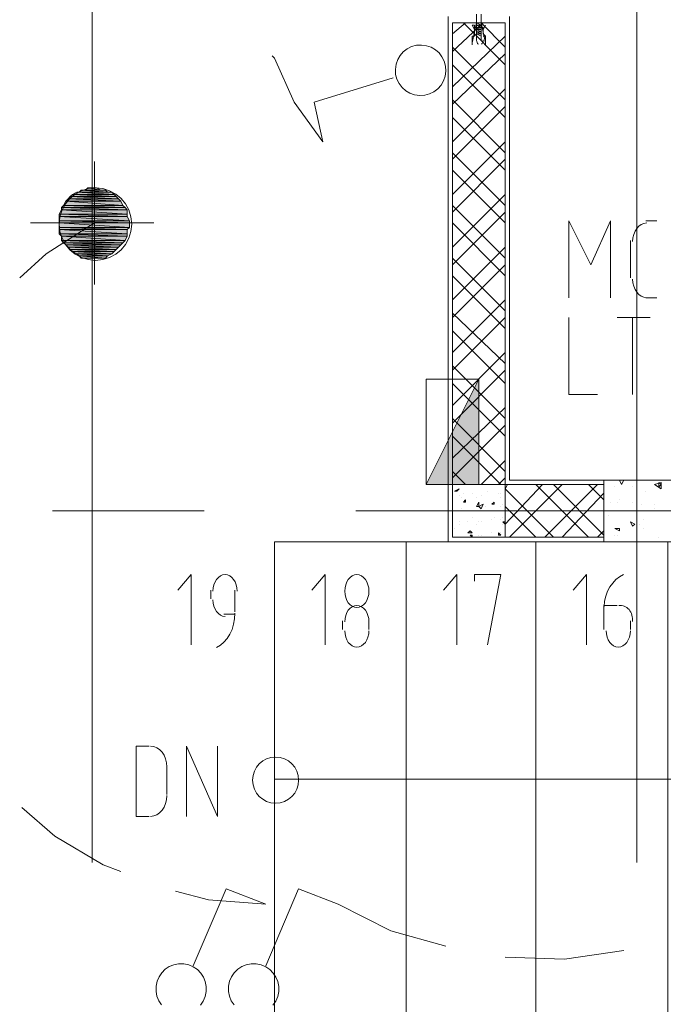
# Model space of a CAD drawing. Header units: millimetres. Extents: x 17 to 403, y 12 to 285.
# Tile 108 of 145: x 287 to 300, y 150 to 169. Entities that reach past the tile are written whole.
import ezdxf

# ---------------------------------------------------------------- set-up
doc = ezdxf.new("R2010")
doc.units = ezdxf.units.MM
doc.layers.add('FILL_000000', color=7, linetype='Continuous')
doc.layers.add('LINE_000000', color=7, linetype='Continuous')
doc.layers.add('FILL_FFFFFF', color=7, linetype='Continuous', true_color=0xffffff)
doc.layers.add('LINE_FFFFFF', color=7, linetype='Continuous', true_color=0xffffff)

msp = doc.modelspace()

# ---------------------------------------------------------------- hatches: boundary and pattern name
at = {"layer": 'FILL_000000'}
h = msp.add_hatch(color=7, dxfattribs=at)
h.dxf.hatch_style = 1
h.paths.add_polyline_path([(295.952, 161.925), (295.952, 159.893), (294.936, 159.893), (295.952, 161.925)])
at = {"layer": 'FILL_FFFFFF'}
h = msp.add_hatch(color=7, dxfattribs=at)
h.dxf.hatch_style = 1
h.paths.add_polyline_path([(288.417, 165.608), (288.671, 165.566), (288.375, 165.566), (288.417, 165.608)])
h = msp.add_hatch(color=7, dxfattribs=at)
h.dxf.hatch_style = 1
h.paths.add_polyline_path([(288.544, 165.608), (288.586, 165.608), (288.417, 165.608), (288.544, 165.608)])
h = msp.add_hatch(color=7, dxfattribs=at)
h.dxf.hatch_style = 1
h.paths.add_polyline_path([(288.586, 165.608), (288.417, 165.608), (288.671, 165.566), (288.586, 165.608)])
h = msp.add_hatch(color=7, dxfattribs=at)
h.dxf.hatch_style = 1
h.paths.add_polyline_path([(288.036, 165.396), (289.052, 165.354), (287.994, 165.354), (288.036, 165.396)])
h = msp.add_hatch(color=7, dxfattribs=at)
h.dxf.hatch_style = 1
h.paths.add_polyline_path([(288.078, 165.439), (289.01, 165.396), (288.036, 165.396), (288.078, 165.439)])
h = msp.add_hatch(color=7, dxfattribs=at)
h.dxf.hatch_style = 1
h.paths.add_polyline_path([(289.01, 165.396), (288.036, 165.396), (289.052, 165.354), (289.01, 165.396)])
h = msp.add_hatch(color=7, dxfattribs=at)
h.dxf.hatch_style = 1
h.paths.add_polyline_path([(288.121, 165.481), (288.967, 165.439), (288.078, 165.439), (288.121, 165.481)])
h = msp.add_hatch(color=7, dxfattribs=at)
h.dxf.hatch_style = 1
h.paths.add_polyline_path([(288.967, 165.439), (288.078, 165.439), (289.01, 165.396), (288.967, 165.439)])
h = msp.add_hatch(color=7, dxfattribs=at)
h.dxf.hatch_style = 1
h.paths.add_polyline_path([(288.205, 165.523), (288.925, 165.481), (288.121, 165.481), (288.205, 165.523)])
h = msp.add_hatch(color=7, dxfattribs=at)
h.dxf.hatch_style = 1
h.paths.add_polyline_path([(288.925, 165.481), (288.121, 165.481), (288.967, 165.439), (288.925, 165.481)])
h = msp.add_hatch(color=7, dxfattribs=at)
h.dxf.hatch_style = 1
h.paths.add_polyline_path([(288.248, 165.523), (288.883, 165.523), (288.205, 165.523), (288.248, 165.523)])
h = msp.add_hatch(color=7, dxfattribs=at)
h.dxf.hatch_style = 1
h.paths.add_polyline_path([(288.883, 165.523), (288.205, 165.523), (288.925, 165.481), (288.883, 165.523)])
h = msp.add_hatch(color=7, dxfattribs=at)
h.dxf.hatch_style = 1
h.paths.add_polyline_path([(288.29, 165.566), (288.798, 165.523), (288.248, 165.523), (288.29, 165.566)])
h = msp.add_hatch(color=7, dxfattribs=at)
h.dxf.hatch_style = 1
h.paths.add_polyline_path([(288.798, 165.523), (288.248, 165.523), (288.883, 165.523), (288.798, 165.523)])
h = msp.add_hatch(color=7, dxfattribs=at)
h.dxf.hatch_style = 1
h.paths.add_polyline_path([(288.375, 165.566), (288.756, 165.566), (288.29, 165.566), (288.375, 165.566)])
h = msp.add_hatch(color=7, dxfattribs=at)
h.dxf.hatch_style = 1
h.paths.add_polyline_path([(288.756, 165.566), (288.29, 165.566), (288.798, 165.523), (288.756, 165.566)])
h = msp.add_hatch(color=7, dxfattribs=at)
h.dxf.hatch_style = 1
h.paths.add_polyline_path([(288.671, 165.566), (288.375, 165.566), (288.756, 165.566), (288.671, 165.566)])
h = msp.add_hatch(color=7, dxfattribs=at)
h.dxf.hatch_style = 1
h.paths.add_polyline_path([(287.951, 165.269), (289.137, 165.227), (287.909, 165.227), (287.951, 165.269)])
h = msp.add_hatch(color=7, dxfattribs=at)
h.dxf.hatch_style = 1
h.paths.add_polyline_path([(289.137, 165.227), (287.909, 165.227), (289.179, 165.185), (289.137, 165.227)])
h = msp.add_hatch(color=7, dxfattribs=at)
h.dxf.hatch_style = 1
h.paths.add_polyline_path([(287.909, 165.227), (289.179, 165.185), (287.909, 165.185), (287.909, 165.227)])
h = msp.add_hatch(color=7, dxfattribs=at)
h.dxf.hatch_style = 1
h.paths.add_polyline_path([(287.994, 165.354), (289.094, 165.269), (287.951, 165.269), (287.994, 165.354)])
h = msp.add_hatch(color=7, dxfattribs=at)
h.dxf.hatch_style = 1
h.paths.add_polyline_path([(289.094, 165.269), (287.951, 165.269), (289.137, 165.227), (289.094, 165.269)])
h = msp.add_hatch(color=7, dxfattribs=at)
h.dxf.hatch_style = 1
h.paths.add_polyline_path([(289.052, 165.354), (287.994, 165.354), (289.094, 165.269), (289.052, 165.354)])
h = msp.add_hatch(color=7, dxfattribs=at)
h.dxf.hatch_style = 1
h.paths.add_polyline_path([(287.909, 165.185), (289.179, 165.1), (287.867, 165.1), (287.909, 165.185)])
h = msp.add_hatch(color=7, dxfattribs=at)
h.dxf.hatch_style = 1
h.paths.add_polyline_path([(289.179, 165.1), (287.867, 165.1), (289.179, 165.058), (289.179, 165.1)])
h = msp.add_hatch(color=7, dxfattribs=at)
h.dxf.hatch_style = 1
h.paths.add_polyline_path([(287.867, 165.1), (289.179, 165.058), (287.867, 165.058), (287.867, 165.1)])
h = msp.add_hatch(color=7, dxfattribs=at)
h.dxf.hatch_style = 1
h.paths.add_polyline_path([(289.179, 165.058), (287.867, 165.058), (289.221, 164.973), (289.179, 165.058)])
h = msp.add_hatch(color=7, dxfattribs=at)
h.dxf.hatch_style = 1
h.paths.add_polyline_path([(287.867, 165.058), (289.221, 164.973), (287.867, 164.973), (287.867, 165.058)])
h = msp.add_hatch(color=7, dxfattribs=at)
h.dxf.hatch_style = 1
h.paths.add_polyline_path([(289.179, 165.185), (287.909, 165.185), (289.179, 165.1), (289.179, 165.185)])
h = msp.add_hatch(color=7, dxfattribs=at)
h.dxf.hatch_style = 1
h.paths.add_polyline_path([(289.221, 164.973), (287.867, 164.973), (289.221, 164.931), (289.221, 164.973)])
h = msp.add_hatch(color=7, dxfattribs=at)
h.dxf.hatch_style = 1
h.paths.add_polyline_path([(287.867, 164.973), (289.221, 164.931), (287.867, 164.931), (287.867, 164.973)])
h = msp.add_hatch(color=7, dxfattribs=at)
h.dxf.hatch_style = 1
h.paths.add_polyline_path([(289.221, 164.931), (287.867, 164.931), (289.221, 164.846), (289.221, 164.931)])
h = msp.add_hatch(color=7, dxfattribs=at)
h.dxf.hatch_style = 1
h.paths.add_polyline_path([(287.867, 164.931), (289.221, 164.846), (287.867, 164.846), (287.867, 164.931)])
h = msp.add_hatch(color=7, dxfattribs=at)
h.dxf.hatch_style = 1
h.paths.add_polyline_path([(289.221, 164.846), (287.867, 164.846), (289.179, 164.804), (289.221, 164.846)])
h = msp.add_hatch(color=7, dxfattribs=at)
h.dxf.hatch_style = 1
h.paths.add_polyline_path([(287.867, 164.846), (289.179, 164.804), (287.867, 164.804), (287.867, 164.846)])
h = msp.add_hatch(color=7, dxfattribs=at)
h.dxf.hatch_style = 1
h.paths.add_polyline_path([(289.179, 164.804), (287.867, 164.804), (289.179, 164.719), (289.179, 164.804)])
h = msp.add_hatch(color=7, dxfattribs=at)
h.dxf.hatch_style = 1
h.paths.add_polyline_path([(287.867, 164.804), (289.179, 164.719), (287.867, 164.719), (287.867, 164.804)])
h = msp.add_hatch(color=7, dxfattribs=at)
h.dxf.hatch_style = 1
h.paths.add_polyline_path([(289.179, 164.719), (287.867, 164.719), (289.179, 164.677), (289.179, 164.719)])
h = msp.add_hatch(color=7, dxfattribs=at)
h.dxf.hatch_style = 1
h.paths.add_polyline_path([(287.867, 164.719), (289.179, 164.677), (287.909, 164.677), (287.867, 164.719)])
h = msp.add_hatch(color=7, dxfattribs=at)
h.dxf.hatch_style = 1
h.paths.add_polyline_path([(289.179, 164.677), (287.909, 164.677), (289.137, 164.592), (289.179, 164.677)])
h = msp.add_hatch(color=7, dxfattribs=at)
h.dxf.hatch_style = 1
h.paths.add_polyline_path([(287.909, 164.677), (289.137, 164.592), (287.909, 164.592), (287.909, 164.677)])
h = msp.add_hatch(color=7, dxfattribs=at)
h.dxf.hatch_style = 1
h.paths.add_polyline_path([(289.137, 164.592), (287.909, 164.592), (289.094, 164.55), (289.137, 164.592)])
h = msp.add_hatch(color=7, dxfattribs=at)
h.dxf.hatch_style = 1
h.paths.add_polyline_path([(287.909, 164.592), (289.094, 164.55), (287.951, 164.55), (287.909, 164.592)])
h = msp.add_hatch(color=7, dxfattribs=at)
h.dxf.hatch_style = 1
h.paths.add_polyline_path([(289.094, 164.55), (287.951, 164.55), (289.052, 164.507), (289.094, 164.55)])
h = msp.add_hatch(color=7, dxfattribs=at)
h.dxf.hatch_style = 1
h.paths.add_polyline_path([(287.951, 164.55), (289.052, 164.507), (287.994, 164.507), (287.951, 164.55)])
h = msp.add_hatch(color=7, dxfattribs=at)
h.dxf.hatch_style = 1
h.paths.add_polyline_path([(289.052, 164.507), (287.994, 164.507), (289.01, 164.465), (289.052, 164.507)])
h = msp.add_hatch(color=7, dxfattribs=at)
h.dxf.hatch_style = 1
h.paths.add_polyline_path([(287.994, 164.507), (289.01, 164.465), (288.036, 164.465), (287.994, 164.507)])
h = msp.add_hatch(color=7, dxfattribs=at)
h.dxf.hatch_style = 1
h.paths.add_polyline_path([(289.01, 164.465), (288.036, 164.465), (288.967, 164.423), (289.01, 164.465)])
h = msp.add_hatch(color=7, dxfattribs=at)
h.dxf.hatch_style = 1
h.paths.add_polyline_path([(288.036, 164.465), (288.967, 164.423), (288.078, 164.423), (288.036, 164.465)])
h = msp.add_hatch(color=7, dxfattribs=at)
h.dxf.hatch_style = 1
h.paths.add_polyline_path([(288.967, 164.423), (288.078, 164.423), (288.925, 164.38), (288.967, 164.423)])
h = msp.add_hatch(color=7, dxfattribs=at)
h.dxf.hatch_style = 1
h.paths.add_polyline_path([(288.078, 164.423), (288.925, 164.38), (288.121, 164.38), (288.078, 164.423)])
h = msp.add_hatch(color=7, dxfattribs=at)
h.dxf.hatch_style = 1
h.paths.add_polyline_path([(288.925, 164.38), (288.121, 164.38), (288.883, 164.338), (288.925, 164.38)])
h = msp.add_hatch(color=7, dxfattribs=at)
h.dxf.hatch_style = 1
h.paths.add_polyline_path([(288.121, 164.38), (288.883, 164.338), (288.205, 164.338), (288.121, 164.38)])
h = msp.add_hatch(color=7, dxfattribs=at)
h.dxf.hatch_style = 1
h.paths.add_polyline_path([(288.883, 164.338), (288.205, 164.338), (288.798, 164.296), (288.883, 164.338)])
h = msp.add_hatch(color=7, dxfattribs=at)
h.dxf.hatch_style = 1
h.paths.add_polyline_path([(288.205, 164.338), (288.798, 164.296), (288.248, 164.296), (288.205, 164.338)])
h = msp.add_hatch(color=7, dxfattribs=at)
h.dxf.hatch_style = 1
h.paths.add_polyline_path([(288.798, 164.296), (288.248, 164.296), (288.756, 164.253), (288.798, 164.296)])
h = msp.add_hatch(color=7, dxfattribs=at)
h.dxf.hatch_style = 1
h.paths.add_polyline_path([(288.248, 164.296), (288.756, 164.253), (288.29, 164.253), (288.248, 164.296)])
h = msp.add_hatch(color=7, dxfattribs=at)
h.dxf.hatch_style = 1
h.paths.add_polyline_path([(288.756, 164.253), (288.29, 164.253), (288.671, 164.253), (288.756, 164.253)])
h = msp.add_hatch(color=7, dxfattribs=at)
h.dxf.hatch_style = 1
h.paths.add_polyline_path([(288.29, 164.253), (288.671, 164.253), (288.375, 164.253), (288.29, 164.253)])
h = msp.add_hatch(color=7, dxfattribs=at)
h.dxf.hatch_style = 1
h.paths.add_polyline_path([(288.375, 164.253), (288.417, 164.253), (288.586, 164.253), (288.375, 164.253)])
h = msp.add_hatch(color=7, dxfattribs=at)
h.dxf.hatch_style = 1
h.paths.add_polyline_path([(288.375, 164.253), (288.671, 164.253), (288.586, 164.253), (288.375, 164.253)])
h = msp.add_hatch(color=7, dxfattribs=at)
h.dxf.hatch_style = 1
h.paths.add_polyline_path([(288.417, 164.253), (288.586, 164.253), (288.544, 164.253), (288.417, 164.253)])

# ---------------------------------------------------------------- linework, layer by layer
at = {"layer": 'LINE_000000', "lineweight": 0}
for p, q in [((288.502, 170.095), (288.502, 152.612)), ((299, 170.095), (299, 152.612)), ((295.36, 168.91), (295.36, 158.792)), ((296.545, 168.91), (296.545, 159.978)), ((296.037, 168.783), (295.444, 168.233)), ((295.698, 168.783), (295.444, 168.571)), ((296.46, 167.979), (295.656, 168.783)), ((295.995, 168.783), (295.91, 168.783)), ((295.995, 168.741), (295.91, 168.783)), ((295.995, 168.741), (295.91, 168.783)), ((295.91, 168.783), (295.91, 168.741)), ((295.91, 168.783), (295.91, 168.783)), ((295.91, 168.783), (295.91, 168.783)), ((295.91, 168.783), (295.91, 168.783)), ((295.91, 168.783), (295.91, 168.783)), ((295.91, 168.783), (295.91, 168.783)), ((295.995, 168.741), (295.91, 168.741)), ((295.995, 168.698), (295.91, 168.741)), ((295.91, 168.741), (295.91, 168.698)), ((295.91, 168.741), (295.91, 168.741)), ((295.91, 168.741), (295.91, 168.741)), ((295.91, 168.741), (295.91, 168.741)), ((295.995, 168.698), (295.91, 168.698)), ((295.91, 168.698), (295.91, 168.698)), ((295.91, 168.698), (295.91, 168.698)), ((295.91, 168.698), (295.91, 168.698)), ((295.91, 168.698), (295.91, 168.698)), ((295.91, 168.698), (295.91, 168.698)), ((295.995, 168.656), (295.91, 168.698)), ((295.995, 168.656), (295.91, 168.698)), ((295.91, 168.698), (295.91, 168.656)), ((295.995, 168.656), (295.91, 168.656)), ((295.995, 168.614), (295.91, 168.656)), ((295.91, 168.656), (295.91, 168.614)), ((295.91, 168.656), (295.91, 168.656)), ((295.91, 168.656), (295.91, 168.656)), ((295.91, 168.656), (295.91, 168.656)), ((295.91, 168.656), (295.91, 168.656)), ((295.995, 168.571), (295.91, 168.614)), ((295.91, 168.614), (295.91, 168.571)), ((295.995, 168.614), (295.91, 168.614)), ((295.995, 168.614), (295.91, 168.614)), ((295.91, 168.614), (295.91, 168.614)), ((295.91, 168.614), (295.91, 168.614)), ((295.91, 168.614), (295.91, 168.614)), ((295.91, 168.614), (295.91, 168.614)), ((295.995, 168.783), (295.952, 168.783)), ((296.46, 168.317), (295.995, 168.783)), ((295.995, 168.783), (295.995, 168.783)), ((295.995, 168.783), (295.995, 168.783)), ((295.995, 168.741), (295.995, 168.783)), ((295.995, 168.783), (295.995, 168.783)), ((295.995, 168.783), (295.995, 168.783)), ((295.995, 168.783), (295.995, 168.783)), ((295.995, 168.741), (295.995, 168.741)), ((295.995, 168.698), (295.995, 168.741)), ((295.995, 168.741), (295.995, 168.741)), ((295.995, 168.741), (295.995, 168.741)), ((295.995, 168.741), (295.995, 168.741)), ((295.995, 168.698), (295.995, 168.698)), ((295.995, 168.698), (295.995, 168.698)), ((295.995, 168.698), (295.995, 168.698)), ((295.995, 168.698), (295.995, 168.698)), ((295.995, 168.656), (295.995, 168.698)), ((295.995, 168.656), (295.995, 168.656)), ((295.995, 168.614), (295.995, 168.656)), ((295.995, 168.656), (295.995, 168.656)), ((295.995, 168.656), (295.995, 168.656)), ((295.995, 168.656), (295.995, 168.656)), ((295.995, 168.656), (295.995, 168.656)), ((295.995, 168.571), (295.995, 168.614)), ((295.995, 168.614), (295.995, 168.614)), ((295.995, 168.614), (295.995, 168.614)), ((295.995, 168.614), (295.995, 168.614)), ((295.995, 168.614), (295.995, 168.614)), ((296.46, 168.529), (295.444, 167.555)), ((295.995, 168.571), (295.91, 168.571)), ((295.995, 168.529), (295.91, 168.571)), ((295.91, 168.571), (295.91, 168.571)), ((295.91, 168.571), (295.91, 168.571)), ((295.91, 168.571), (295.91, 168.571)), ((295.91, 168.571), (295.91, 168.444)), ((295.995, 168.571), (295.995, 168.571)), ((295.995, 168.529), (295.995, 168.571)), ((295.995, 168.571), (295.995, 168.571)), ((295.995, 168.571), (295.995, 168.571)), ((295.995, 168.571), (295.995, 168.571)), ((295.995, 168.529), (295.995, 168.444)), ((296.46, 167.301), (295.444, 168.317)), ((296.46, 168.19), (295.444, 167.217)), ((296.46, 166.963), (295.444, 167.979)), ((296.46, 167.513), (295.444, 166.497)), ((296.46, 166.285), (295.444, 167.301)), ((296.46, 167.174), (295.444, 166.158)), ((296.46, 165.947), (295.444, 166.963)), ((296.46, 166.497), (295.444, 165.481)), ((296.46, 165.269), (295.444, 166.285)), ((296.46, 166.158), (295.444, 165.142)), ((288.544, 166.116), (288.544, 163.745)), ((296.46, 164.931), (295.444, 165.947)), ((296.46, 165.481), (295.444, 164.465)), ((296.46, 164.253), (295.444, 165.269)), ((296.46, 165.142), (295.444, 164.126)), ((287.316, 164.931), (289.687, 164.931)), ((287.359, 164.931), (289.687, 164.931)), ((296.46, 163.915), (295.444, 164.931)), ((299.17, 164.973), (299.381, 164.973)), ((296.46, 164.465), (295.444, 163.449)), ((298.873, 163.872), (298.873, 164.592)), ((296.46, 163.237), (295.444, 164.253)), ((296.46, 164.126), (295.444, 163.11)), ((296.46, 162.899), (295.444, 163.915)), ((299.381, 163.491), (299.17, 163.491)), ((296.46, 163.449), (295.444, 162.433)), ((296.46, 162.221), (295.444, 163.195)), ((296.46, 163.11), (295.444, 162.094)), ((298.619, 163.11), (299.254, 163.11)), ((298.916, 161.629), (298.916, 163.11)), ((296.46, 161.84), (295.444, 162.856)), ((296.46, 162.433), (295.444, 161.417)), ((296.46, 161.163), (295.444, 162.179)), ((296.46, 162.094), (295.444, 161.078)), ((294.936, 159.893), (295.952, 161.925)), ((296.46, 160.824), (295.444, 161.84)), ((296.46, 161.375), (295.444, 160.401)), ((296.46, 160.147), (295.444, 161.163)), ((296.46, 161.036), (295.444, 160.02)), ((296.376, 159.893), (295.444, 160.824)), ((296.46, 160.359), (295.995, 159.893)), ((295.698, 159.893), (295.444, 160.147)), ((296.46, 160.02), (296.333, 159.893)), ((296.503, 159.893), (296.46, 159.808)), ((297.18, 159.893), (296.46, 159.131)), ((296.545, 159.978), (308.695, 159.978)), ((297.561, 159.893), (296.545, 158.877)), ((298.069, 158.877), (297.053, 159.893)), ((298.238, 159.893), (297.222, 158.877)), ((298.365, 158.919), (297.392, 159.893)), ((298.365, 159.597), (298.069, 159.893)), ((298.704, 159.893), (298.662, 159.978)), ((298.746, 159.978), (298.662, 159.978)), ((298.704, 159.893), (298.746, 159.978)), ((299.466, 159.808), (299.339, 159.893)), ((299.424, 159.851), (299.424, 159.935)), ((299.466, 159.893), (299.424, 159.935)), ((299.424, 159.851), (299.466, 159.893)), ((295.487, 159.766), (295.571, 159.808)), ((295.487, 159.766), (295.529, 159.766)), ((295.529, 159.766), (295.571, 159.808)), ((295.656, 159.724), (295.656, 159.724)), ((295.825, 159.724), (295.825, 159.724)), ((296.122, 159.766), (296.122, 159.766)), ((296.333, 159.724), (296.333, 159.724)), ((296.376, 159.724), (296.376, 159.724)), ((297.392, 158.877), (296.46, 159.808)), ((298.365, 159.724), (297.561, 158.877)), ((298.577, 159.851), (298.577, 159.851)), ((298.916, 159.851), (298.916, 159.851)), ((299.17, 159.766), (299.17, 159.766)), ((295.571, 159.681), (295.571, 159.681)), ((295.614, 159.639), (295.614, 159.639)), ((295.656, 159.554), (295.698, 159.597)), ((295.656, 159.554), (295.698, 159.554)), ((295.698, 159.554), (295.698, 159.597)), ((295.91, 159.639), (295.91, 159.639)), ((295.952, 159.47), (296.037, 159.512)), ((295.995, 159.681), (295.995, 159.681)), ((295.995, 159.681), (295.995, 159.681)), ((295.995, 159.427), (296.037, 159.512)), ((296.206, 159.512), (296.249, 159.554)), ((296.206, 159.512), (296.249, 159.512)), ((296.249, 159.512), (296.249, 159.554)), ((296.376, 159.639), (296.376, 159.639)), ((296.418, 159.512), (296.418, 159.512)), ((298.492, 159.554), (298.492, 159.554)), ((298.619, 159.554), (298.619, 159.554)), ((298.662, 159.597), (298.662, 159.597)), ((298.916, 159.554), (298.916, 159.554)), ((299.085, 159.512), (299.085, 159.512)), ((299.339, 159.512), (299.339, 159.512)), ((290.661, 159.385), (287.74, 159.385)), ((311.108, 159.385), (293.582, 159.385)), ((295.571, 159.385), (295.571, 159.385)), ((295.614, 159.427), (295.614, 159.427)), ((295.614, 159.427), (295.614, 159.427)), ((295.91, 159.47), (295.91, 159.47)), ((295.952, 159.47), (295.995, 159.427)), ((295.995, 159.427), (295.995, 159.427)), ((296.079, 159.47), (296.079, 159.47)), ((296.376, 159.47), (296.376, 159.47)), ((297.053, 158.877), (296.46, 159.47)), ((299.339, 159.427), (299.339, 159.427)), ((295.571, 159.173), (295.571, 159.173)), ((295.571, 159.131), (295.571, 159.131)), ((295.741, 159.173), (295.741, 159.173)), ((295.825, 159.258), (295.825, 159.258)), ((295.91, 159.131), (295.91, 159.131)), ((295.952, 159.173), (295.952, 159.173)), ((295.995, 159.173), (295.995, 159.173)), ((296.206, 159.216), (296.206, 159.216)), ((296.249, 159.258), (296.249, 159.258)), ((296.376, 159.216), (296.376, 159.216)), ((296.376, 159.216), (296.376, 159.216)), ((296.418, 159.258), (296.418, 159.258)), ((296.418, 159.173), (296.46, 159.173)), ((296.418, 159.173), (296.46, 159.131)), ((296.418, 159.131), (296.418, 159.131)), ((298.45, 159.3), (298.45, 159.3)), ((298.916, 159.089), (298.873, 159.173)), ((298.958, 159.131), (298.873, 159.173)), ((298.916, 159.089), (298.958, 159.131)), ((299.043, 159.131), (299.043, 159.131)), ((299.127, 159.216), (299.127, 159.216)), ((295.487, 159.046), (295.487, 159.046)), ((295.741, 158.962), (295.783, 159.004)), ((295.741, 158.962), (295.825, 158.962)), ((295.825, 158.962), (295.783, 159.004)), ((296.206, 158.962), (296.206, 158.962)), ((296.333, 158.919), (296.333, 158.962)), ((296.376, 158.919), (296.333, 158.962)), ((296.376, 158.962), (296.376, 158.962)), ((298.365, 159.004), (298.238, 158.877)), ((298.662, 159.004), (298.577, 159.046)), ((298.662, 159.046), (298.577, 159.046)), ((298.662, 159.004), (298.662, 159.046)), ((299.127, 159.046), (299.127, 159.046)), ((308.695, 158.792), (295.36, 158.792)), ((295.783, 158.919), (295.825, 158.919)), ((295.783, 158.919), (295.825, 158.877)), ((295.825, 158.877), (295.825, 158.919)), ((295.952, 158.919), (295.952, 158.919)), ((295.995, 158.919), (295.995, 158.919)), ((296.333, 158.919), (296.376, 158.919)), ((298.577, 158.919), (298.577, 158.919)), ((298.619, 158.919), (298.619, 158.919)), ((299, 158.919), (299, 158.919)), ((299.424, 158.877), (299.424, 158.877)), ((290.788, 157.861), (290.788, 157.692)), ((291.253, 157.438), (291.253, 157.861)), ((298.365, 157.565), (298.365, 157.099)), ((298.619, 157.565), (298.365, 157.565)), ((291.042, 157.395), (291.253, 157.395)), ((293.328, 157.099), (293.328, 157.268)), ((293.836, 157.268), (293.836, 157.099)), ((298.873, 157.099), (298.873, 157.268)), ((289.941, 153.924), (289.941, 154.474)), ((289.348, 153.501), (289.602, 153.501))]:
    msp.add_line(p, q, dxfattribs=at)
for points in [[(295.91, 168.952), (295.91, 168.741), (295.91, 168.698), (295.868, 168.698), (295.868, 168.656), (295.868, 168.614), (295.868, 168.571), (295.868, 168.529), (295.825, 168.529), (295.825, 168.487), (295.825, 168.444), (295.825, 168.36), (295.825, 168.402), (295.91, 168.783), (295.995, 168.783), (295.995, 168.783), (296.079, 168.402), (296.079, 168.36), (296.079, 168.444), (296.079, 168.487), (296.079, 168.529), (296.037, 168.529), (296.079, 168.529), (296.037, 168.571), (296.037, 168.614), (296.037, 168.656), (296.037, 168.698), (295.995, 168.698), (295.995, 168.741), (295.995, 168.952)], [(295.91, 168.459), (295.911, 168.447), (295.913, 168.436), (295.916, 168.424), (295.92, 168.413), (295.924, 168.402), (295.93, 168.391), (295.936, 168.381), (295.944, 168.372)], [(296.003, 168.372), (296.011, 168.381), (296.017, 168.391), (296.023, 168.402), (296.027, 168.413), (296.031, 168.424), (296.034, 168.436), (296.036, 168.447), (296.037, 168.459)], [(291.973, 168.148), (292.015, 168.106), (292.396, 167.259), (292.947, 166.497)], [(294.301, 167.725), (292.777, 167.259), (292.947, 166.497)], [(288.544, 164.931), (287.613, 164.338), (287.105, 163.872)], [(297.688, 163.491), (297.688, 164.973), (298.111, 164.126), (298.492, 164.973), (298.492, 163.491)], [(299.191, 164.931), (299.135, 164.923), (299.084, 164.902), (299.037, 164.869), (298.996, 164.825), (298.963, 164.772), (298.937, 164.711), (298.921, 164.643), (298.916, 164.571)], [(298.916, 163.851), (298.921, 163.779), (298.937, 163.711), (298.963, 163.65), (298.996, 163.597), (299.037, 163.553), (299.084, 163.52), (299.135, 163.499), (299.191, 163.491)], [(297.688, 163.11), (297.688, 161.629), (298.238, 161.629)], [(299.339, 159.893), (299.466, 159.935), (299.466, 159.808)], [(290.407, 156.803), (290.407, 158.157), (290.153, 157.861)], [(291.296, 157.84), (291.291, 157.904), (291.277, 157.963), (291.256, 158.017), (291.227, 158.064), (291.193, 158.103), (291.153, 158.132), (291.11, 158.151), (291.063, 158.157), (291.016, 158.151), (290.972, 158.132), (290.933, 158.103), (290.898, 158.064), (290.87, 158.017), (290.848, 157.963), (290.835, 157.904), (290.83, 157.84)], [(292.989, 156.803), (292.989, 158.157), (292.735, 157.861)], [(295.529, 156.803), (295.529, 158.157), (295.275, 157.861)], [(296.122, 156.803), (296.376, 158.157), (295.868, 158.157), (295.868, 158.03)], [(298.027, 156.803), (298.027, 158.157), (297.773, 157.861)], [(298.743, 158.158), (298.666, 158.116), (298.596, 158.062), (298.533, 157.996), (298.48, 157.92), (298.435, 157.836), (298.401, 157.744), (298.378, 157.647), (298.366, 157.544)], [(290.83, 157.671), (290.835, 157.607), (290.848, 157.547), (290.87, 157.493), (290.898, 157.446), (290.933, 157.407), (290.972, 157.378), (291.016, 157.359), (291.063, 157.353)], [(290.896, 156.756), (290.973, 156.8), (291.042, 156.858), (291.103, 156.929), (291.155, 157.011), (291.197, 157.102), (291.228, 157.201), (291.247, 157.307), (291.253, 157.417)], [(293.836, 157.247), (293.831, 157.311), (293.817, 157.371), (293.796, 157.425), (293.767, 157.472), (293.733, 157.51), (293.693, 157.54), (293.65, 157.558), (293.603, 157.565), (293.556, 157.558), (293.512, 157.54), (293.473, 157.51), (293.438, 157.472), (293.41, 157.425), (293.388, 157.371), (293.375, 157.311), (293.37, 157.247)], [(298.914, 157.252), (298.916, 157.284), (298.915, 157.316), (298.911, 157.347), (298.903, 157.377), (298.894, 157.406), (298.881, 157.434), (298.865, 157.46), (298.847, 157.484), (298.827, 157.505), (298.805, 157.524), (298.782, 157.539), (298.757, 157.55), (298.732, 157.559), (298.705, 157.563), (298.678, 157.565), (298.651, 157.562)], [(293.37, 157.078), (293.375, 157.014), (293.388, 156.954), (293.41, 156.9), (293.438, 156.853), (293.473, 156.815), (293.512, 156.785), (293.556, 156.767), (293.603, 156.76), (293.65, 156.767), (293.693, 156.785), (293.733, 156.815), (293.767, 156.853), (293.796, 156.9), (293.817, 156.954), (293.831, 157.014), (293.836, 157.078)], [(298.408, 157.078), (298.412, 157.014), (298.426, 156.954), (298.447, 156.9), (298.476, 156.853), (298.51, 156.815), (298.55, 156.785), (298.594, 156.767), (298.64, 156.76), (298.687, 156.767), (298.731, 156.785), (298.771, 156.815), (298.805, 156.853), (298.834, 156.9), (298.855, 156.954), (298.869, 157.014), (298.873, 157.078)], [(289.602, 154.855), (289.348, 154.855), (289.348, 153.501)], [(289.941, 154.453), (289.935, 154.534), (289.916, 154.61), (289.887, 154.678), (289.848, 154.738), (289.801, 154.787), (289.747, 154.824), (289.687, 154.847), (289.623, 154.855)], [(290.322, 153.501), (290.322, 154.855), (290.915, 153.501), (290.915, 154.855)], [(292.015, 154.22), (304.165, 154.22), (304.165, 132.461), (299.593, 132.461)], [(289.623, 153.501), (289.687, 153.509), (289.747, 153.532), (289.801, 153.569), (289.848, 153.618), (289.887, 153.678), (289.916, 153.746), (289.935, 153.822), (289.941, 153.903)], [(287.147, 153.67), (287.782, 153.12), (288.713, 152.569), (289.052, 152.442)], [(290.449, 150.622), (291.084, 152.104), (291.846, 151.807)], [(291.846, 150.622), (292.481, 152.104), (293.243, 151.807)], [(290.11, 152.061), (290.745, 151.892), (291.846, 151.807)], [(293.243, 151.807), (294.259, 151.299), (295.317, 151.003)], [(296.46, 150.791), (297.603, 150.749), (298.746, 150.918)], [(290.589, 149.865), (290.643, 149.942), (290.68, 150.03), (290.7, 150.127), (290.7, 150.127), (290.701, 150.225), (290.682, 150.319), (290.646, 150.406), (290.594, 150.484), (290.529, 150.551), (290.451, 150.604), (290.363, 150.642), (290.267, 150.662), (290.168, 150.662), (290.074, 150.643), (289.988, 150.607), (289.91, 150.556), (289.843, 150.49), (289.79, 150.413), (289.752, 150.325), (289.732, 150.228), (289.732, 150.13), (289.75, 150.036), (289.786, 149.949), (289.838, 149.871)], [(291.986, 149.865), (292.04, 149.942), (292.077, 150.03), (292.097, 150.127), (292.097, 150.127), (292.098, 150.225), (292.079, 150.319), (292.043, 150.406), (291.991, 150.484), (291.926, 150.551), (291.848, 150.604), (291.76, 150.642), (291.664, 150.662), (291.565, 150.662), (291.471, 150.643), (291.385, 150.607), (291.307, 150.556), (291.24, 150.49), (291.187, 150.413), (291.149, 150.325), (291.129, 150.228), (291.129, 150.13), (291.147, 150.036), (291.183, 149.949), (291.235, 149.871)], [(291.986, 149.865), (292.04, 149.942), (292.077, 150.03), (292.097, 150.127), (292.098, 150.225), (292.079, 150.319), (292.043, 150.406), (291.991, 150.484), (291.926, 150.551), (291.848, 150.604), (291.76, 150.642), (291.664, 150.662), (291.565, 150.662), (291.471, 150.643), (291.385, 150.607), (291.307, 150.556), (291.24, 150.49), (291.187, 150.413), (291.149, 150.325), (291.129, 150.228), (291.129, 150.228), (291.129, 150.13), (291.147, 150.036), (291.183, 149.949), (291.235, 149.871)]]:
    msp.add_lwpolyline(points, dxfattribs=at)
for points in [[(296.46, 168.783), (295.444, 168.783), (295.444, 159.893), (296.46, 159.893), (296.46, 168.783)], [(295.868, 168.656), (295.825, 168.741), (295.868, 168.741), (295.868, 168.656)], [(296.037, 168.656), (296.079, 168.741), (296.037, 168.656)], [(294.814, 167.386), (294.912, 167.393), (295.004, 167.418), (295.089, 167.46), (295.163, 167.517), (295.225, 167.587), (295.272, 167.668), (295.304, 167.758), (295.317, 167.856), (295.311, 167.954), (295.285, 168.047), (295.243, 168.131), (295.186, 168.205), (295.116, 168.267), (295.035, 168.315), (294.945, 168.346), (294.847, 168.359), (294.749, 168.353), (294.657, 168.328), (294.572, 168.286), (294.498, 168.229), (294.436, 168.159), (294.389, 168.078), (294.357, 167.987), (294.344, 167.89), (294.35, 167.791), (294.376, 167.699), (294.418, 167.615), (294.475, 167.541), (294.545, 167.479), (294.626, 167.431), (294.716, 167.4), (294.814, 167.386)], [(289.264, 164.91), (289.249, 165.05), (289.209, 165.181), (289.144, 165.3), (289.059, 165.403), (288.956, 165.489), (288.837, 165.553), (288.706, 165.594), (288.565, 165.608), (288.424, 165.594), (288.293, 165.553), (288.175, 165.489), (288.071, 165.403), (287.986, 165.3), (287.922, 165.181), (287.881, 165.05), (287.867, 164.91), (287.881, 164.769), (287.922, 164.638), (287.986, 164.519), (288.071, 164.416), (288.175, 164.33), (288.293, 164.266), (288.424, 164.225), (288.565, 164.211), (288.706, 164.225), (288.837, 164.266), (288.956, 164.33), (289.059, 164.416), (289.144, 164.519), (289.209, 164.638), (289.249, 164.769), (289.264, 164.91)], [(294.936, 161.925), (294.936, 159.893), (295.952, 159.893), (295.952, 161.925), (294.936, 161.925)], [(295.952, 161.925), (295.952, 159.893), (294.936, 159.893), (295.952, 161.925)], [(296.46, 159.893), (295.444, 159.893), (295.444, 158.877), (296.46, 158.877), (296.46, 159.893)], [(298.365, 158.877), (298.365, 159.893), (296.46, 159.893), (296.46, 158.877), (298.365, 158.877)], [(301.413, 158.792), (301.413, 159.978), (298.365, 159.978), (298.365, 158.792), (301.413, 158.792)], [(295.91, 159.47), (295.952, 159.554), (295.952, 159.47), (295.91, 159.47)], [(294.555, 158.792), (294.555, 149.648), (292.015, 149.648), (292.015, 158.792), (294.555, 158.792)], [(297.053, 158.792), (297.053, 149.648), (294.555, 149.648), (294.555, 158.792), (297.053, 158.792)], [(299.593, 158.792), (299.593, 149.648), (297.053, 149.648), (297.053, 158.792), (299.593, 158.792)], [(293.836, 157.84), (293.831, 157.904), (293.817, 157.963), (293.796, 158.017), (293.767, 158.064), (293.733, 158.103), (293.693, 158.132), (293.65, 158.151), (293.603, 158.157), (293.556, 158.151), (293.512, 158.132), (293.473, 158.103), (293.438, 158.064), (293.41, 158.017), (293.388, 157.963), (293.375, 157.904), (293.37, 157.84), (293.375, 157.776), (293.388, 157.716), (293.41, 157.662), (293.438, 157.615), (293.473, 157.577), (293.512, 157.547), (293.556, 157.529), (293.603, 157.522), (293.65, 157.529), (293.693, 157.547), (293.733, 157.577), (293.767, 157.615), (293.796, 157.662), (293.817, 157.716), (293.831, 157.776), (293.836, 157.84)], [(292.481, 154.199), (292.472, 154.289), (292.446, 154.372), (292.405, 154.448), (292.351, 154.513), (292.285, 154.568), (292.21, 154.609), (292.126, 154.635), (292.037, 154.644), (291.947, 154.635), (291.863, 154.609), (291.788, 154.568), (291.722, 154.513), (291.668, 154.448), (291.627, 154.372), (291.601, 154.289), (291.592, 154.199), (291.601, 154.11), (291.627, 154.026), (291.668, 153.951), (291.722, 153.885), (291.788, 153.831), (291.863, 153.79), (291.947, 153.764), (292.037, 153.755), (292.126, 153.764), (292.21, 153.79), (292.285, 153.831), (292.351, 153.885), (292.405, 153.951), (292.446, 154.026), (292.472, 154.11), (292.481, 154.199)]]:
    msp.add_lwpolyline(points, close=True, dxfattribs=at)
at = {"layer": 'LINE_FFFFFF', "lineweight": 0}
for points in [[(288.417, 165.608), (288.671, 165.566), (288.375, 165.566), (288.417, 165.608)], [(288.544, 165.608), (288.586, 165.608), (288.417, 165.608), (288.544, 165.608)], [(288.586, 165.608), (288.417, 165.608), (288.671, 165.566), (288.586, 165.608)], [(288.036, 165.396), (289.052, 165.354), (287.994, 165.354), (288.036, 165.396)], [(288.078, 165.439), (289.01, 165.396), (288.036, 165.396), (288.078, 165.439)], [(289.01, 165.396), (288.036, 165.396), (289.052, 165.354), (289.01, 165.396)], [(288.121, 165.481), (288.967, 165.439), (288.078, 165.439), (288.121, 165.481)], [(288.967, 165.439), (288.078, 165.439), (289.01, 165.396), (288.967, 165.439)], [(288.205, 165.523), (288.925, 165.481), (288.121, 165.481), (288.205, 165.523)], [(288.925, 165.481), (288.121, 165.481), (288.967, 165.439), (288.925, 165.481)], [(288.248, 165.523), (288.883, 165.523), (288.205, 165.523), (288.248, 165.523)], [(288.883, 165.523), (288.205, 165.523), (288.925, 165.481), (288.883, 165.523)], [(288.29, 165.566), (288.798, 165.523), (288.248, 165.523), (288.29, 165.566)], [(288.798, 165.523), (288.248, 165.523), (288.883, 165.523), (288.798, 165.523)], [(288.375, 165.566), (288.756, 165.566), (288.29, 165.566), (288.375, 165.566)], [(288.756, 165.566), (288.29, 165.566), (288.798, 165.523), (288.756, 165.566)], [(288.671, 165.566), (288.375, 165.566), (288.756, 165.566), (288.671, 165.566)], [(287.951, 165.269), (289.137, 165.227), (287.909, 165.227), (287.951, 165.269)], [(289.137, 165.227), (287.909, 165.227), (289.179, 165.185), (289.137, 165.227)], [(287.909, 165.227), (289.179, 165.185), (287.909, 165.185), (287.909, 165.227)], [(287.994, 165.354), (289.094, 165.269), (287.951, 165.269), (287.994, 165.354)], [(289.094, 165.269), (287.951, 165.269), (289.137, 165.227), (289.094, 165.269)], [(289.052, 165.354), (287.994, 165.354), (289.094, 165.269), (289.052, 165.354)], [(287.909, 165.185), (289.179, 165.1), (287.867, 165.1), (287.909, 165.185)], [(289.179, 165.1), (287.867, 165.1), (289.179, 165.058), (289.179, 165.1)], [(287.867, 165.1), (289.179, 165.058), (287.867, 165.058), (287.867, 165.1)], [(289.179, 165.058), (287.867, 165.058), (289.221, 164.973), (289.179, 165.058)], [(287.867, 165.058), (289.221, 164.973), (287.867, 164.973), (287.867, 165.058)], [(289.179, 165.185), (287.909, 165.185), (289.179, 165.1), (289.179, 165.185)], [(289.221, 164.973), (287.867, 164.973), (289.221, 164.931), (289.221, 164.973)], [(287.867, 164.973), (289.221, 164.931), (287.867, 164.931), (287.867, 164.973)], [(289.221, 164.931), (287.867, 164.931), (289.221, 164.846), (289.221, 164.931)], [(287.867, 164.931), (289.221, 164.846), (287.867, 164.846), (287.867, 164.931)], [(289.221, 164.846), (287.867, 164.846), (289.179, 164.804), (289.221, 164.846)], [(287.867, 164.846), (289.179, 164.804), (287.867, 164.804), (287.867, 164.846)], [(289.179, 164.804), (287.867, 164.804), (289.179, 164.719), (289.179, 164.804)], [(287.867, 164.804), (289.179, 164.719), (287.867, 164.719), (287.867, 164.804)], [(289.179, 164.719), (287.867, 164.719), (289.179, 164.677), (289.179, 164.719)], [(287.867, 164.719), (289.179, 164.677), (287.909, 164.677), (287.867, 164.719)], [(289.179, 164.677), (287.909, 164.677), (289.137, 164.592), (289.179, 164.677)], [(287.909, 164.677), (289.137, 164.592), (287.909, 164.592), (287.909, 164.677)], [(289.137, 164.592), (287.909, 164.592), (289.094, 164.55), (289.137, 164.592)], [(287.909, 164.592), (289.094, 164.55), (287.951, 164.55), (287.909, 164.592)], [(289.094, 164.55), (287.951, 164.55), (289.052, 164.507), (289.094, 164.55)], [(287.951, 164.55), (289.052, 164.507), (287.994, 164.507), (287.951, 164.55)], [(289.052, 164.507), (287.994, 164.507), (289.01, 164.465), (289.052, 164.507)], [(287.994, 164.507), (289.01, 164.465), (288.036, 164.465), (287.994, 164.507)], [(289.01, 164.465), (288.036, 164.465), (288.967, 164.423), (289.01, 164.465)], [(288.036, 164.465), (288.967, 164.423), (288.078, 164.423), (288.036, 164.465)], [(288.967, 164.423), (288.078, 164.423), (288.925, 164.38), (288.967, 164.423)], [(288.078, 164.423), (288.925, 164.38), (288.121, 164.38), (288.078, 164.423)], [(288.925, 164.38), (288.121, 164.38), (288.883, 164.338), (288.925, 164.38)], [(288.121, 164.38), (288.883, 164.338), (288.205, 164.338), (288.121, 164.38)], [(288.883, 164.338), (288.205, 164.338), (288.798, 164.296), (288.883, 164.338)], [(288.205, 164.338), (288.798, 164.296), (288.248, 164.296), (288.205, 164.338)], [(288.798, 164.296), (288.248, 164.296), (288.756, 164.253), (288.798, 164.296)], [(288.248, 164.296), (288.756, 164.253), (288.29, 164.253), (288.248, 164.296)], [(288.756, 164.253), (288.29, 164.253), (288.671, 164.253), (288.756, 164.253)], [(288.29, 164.253), (288.671, 164.253), (288.375, 164.253), (288.29, 164.253)], [(288.375, 164.253), (288.417, 164.253), (288.586, 164.253), (288.375, 164.253)], [(288.375, 164.253), (288.671, 164.253), (288.586, 164.253), (288.375, 164.253)], [(288.417, 164.253), (288.586, 164.253), (288.544, 164.253), (288.417, 164.253)]]:
    msp.add_lwpolyline(points, close=True, dxfattribs=at)

doc.saveas('drawing.dxf')
